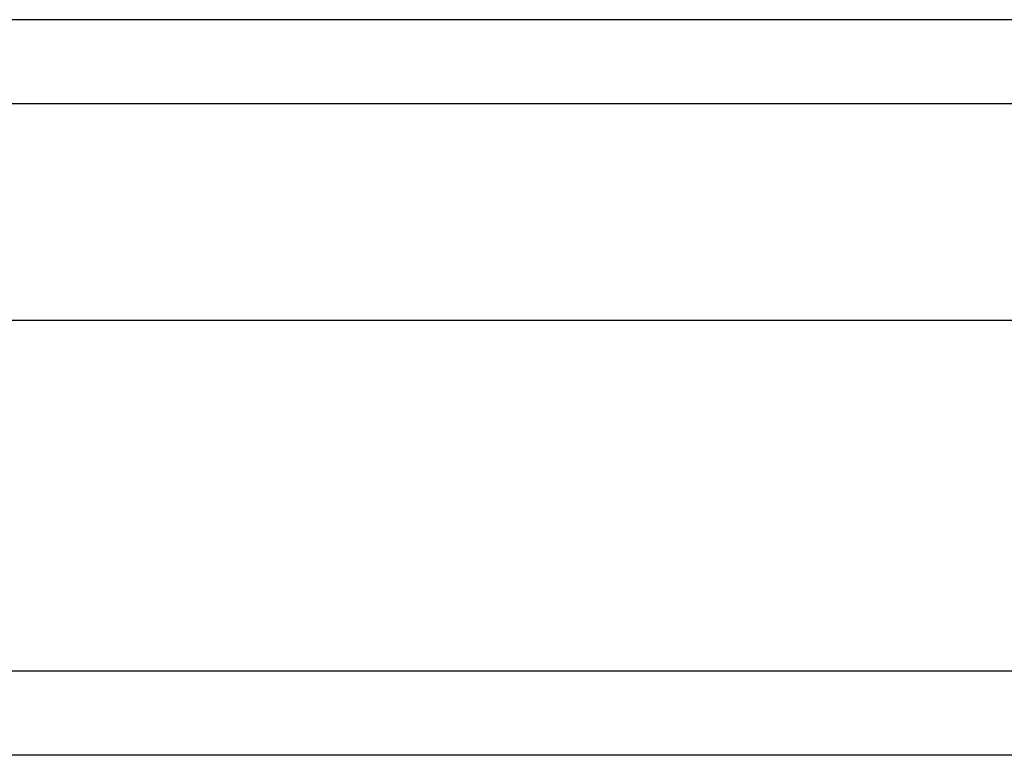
# Model space of a CAD drawing. Header units: inches. Extents: x 24 to 237, y 20 to 145.
# Tile 14 of 107: x 124.735 to 125.893, y 62.583 to 63.449. Entities that reach past the tile are written whole.
import ezdxf

# ---------------------------------------------------------------- set-up
doc = ezdxf.new("R2010")
doc.units = ezdxf.units.IN
doc.header["$MEASUREMENT"] = 0
doc.layers.add('Visible Edges(ANSI)', color=7, linetype='Continuous', lineweight=25)
doc.layers.add('Visible Tangent Edges(ANSI)', color=7, linetype='Continuous', lineweight=25)

msp = doc.modelspace()

# ---------------------------------------------------------------- linework, layer by layer
at = {"layer": 'Visible Edges(ANSI)'}
for p, q in [((109.4138, 63.4493), (143.6195, 63.4493)), ((143.808, 63.0949), (109.2253, 63.0949)), ((144.4177, 62.5831), (108.6157, 62.5831))]:
    msp.add_line(p, q, dxfattribs=at)
at = {"layer": 'Visible Tangent Edges(ANSI)'}
for p, q in [((143.7495, 63.3503), (109.2838, 63.3503)), ((144.4177, 62.6821), (108.6157, 62.6821))]:
    msp.add_line(p, q, dxfattribs=at)

doc.saveas('drawing.dxf')
